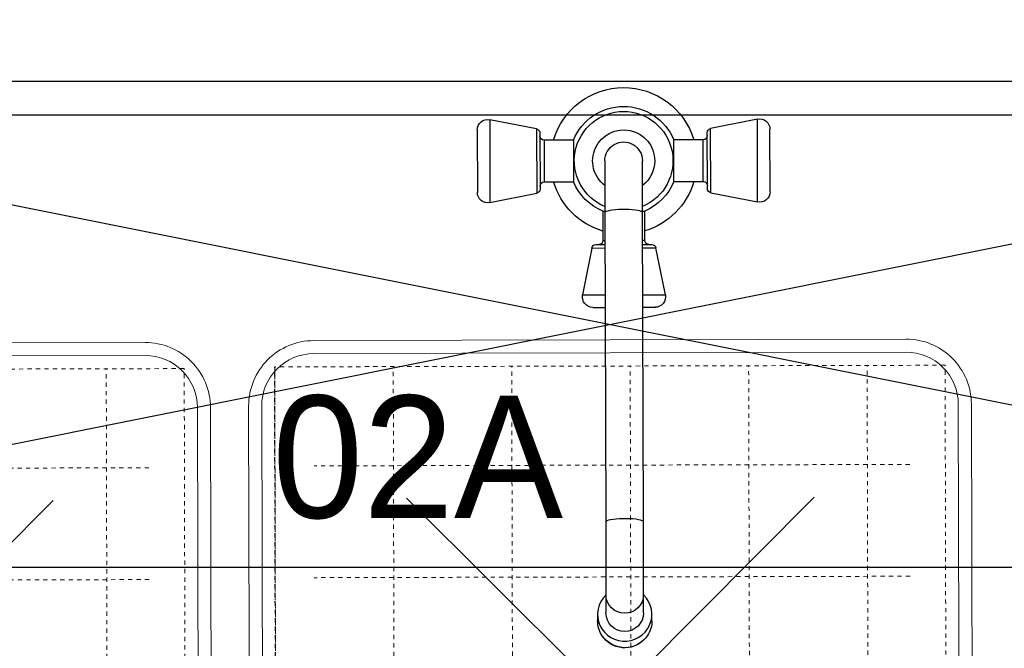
# Model space of a CAD drawing. Header units: inches. Extents: x 704 to 259546, y -107711 to 151004.
# Tile 25 of 256: x 127871 to 127894, y 19628 to 19642. Entities that reach past the tile are written whole.
import ezdxf
from ezdxf.enums import TextEntityAlignment as Align

# ---------------------------------------------------------------- set-up
doc = ezdxf.new("R2010")
doc.units = ezdxf.units.IN
doc.header["$MEASUREMENT"] = 0
doc.linetypes.add('AP0200000$0$AP0500G00$0$1', pattern=[0])
doc.linetypes.add('HIDDEN2', pattern=[0.1875, 0.125, -0.0625])
for name, color, linetype, lineweight in [('0-PIPE SUPPORT', 7, 'Continuous', 0), ('00-ABM  CWS', 200, 'AP0200000$0$AP0500G00$0$1', 0), ('00-GRIDTEXT', 1, 'Continuous', 13), ('EQUIPMENT', 3, 'Continuous', 25), ('PD_BRICK WALL_115', 134, 'Continuous', 30), ('PP-Waste Pipe', 3, 'Continuous', 25)]:
    doc.layers.add(name, color=color, linetype=linetype, lineweight=lineweight)
doc.layers.add('PP BALL VALVE', color=7, linetype='Continuous')
doc.styles.add('Arial', font='GOTHIC.TTF')
doc.styles.add('DIM_FONT', font='times.ttf', dxfattribs={"width": 0.8})

# ---------------------------------------------------------------- blocks, each defined once
blk = doc.blocks.new('SINK 510')
at = {"layer": 'EQUIPMENT', "color": 8, "lineweight": 0}
for p, q in [((168040.88, 33385.62), (168174.05, 33252.46)), ((168351.03, 33385.62), (168217.89, 33252.49)), ((168174.02, 33208.61), (168040.88, 33075.48)), ((168217.92, 33208.58), (168351.03, 33075.48))]:
    blk.add_line(p, q, dxfattribs=at)
at = {"layer": 'EQUIPMENT', "color": 8, "lineweight": 13}
blk.add_lwpolyline([(168421.34, 32955.56), (167970.55, 32955.56, -0.414214), (167920.96, 33005.15), (167920.96, 33455.95, -0.414214), (167970.55, 33505.54), (168421.34, 33505.54, -0.414214), (168470.96, 33455.93), (168470.96, 33005.18, -0.414214)], format="xyb", close=True, dxfattribs=at)
at = {"layer": 'EQUIPMENT', "color": 8, "lineweight": 0}
blk.add_lwpolyline([(168421.34, 32965.48), (167970.55, 32965.48, -0.414214), (167930.88, 33005.15), (167930.88, 33455.95, -0.414214), (167970.55, 33495.62), (168421.34, 33495.62, -0.414214), (168461.03, 33455.93), (168461.03, 33005.18, -0.414214)], format="xyb", close=True, dxfattribs=at)
at = {"layer": 'EQUIPMENT', "color": 8, "linetype": 'HIDDEN2', "lineweight": 0}
blk.add_lwpolyline([(167940.88, 33485.62), (167940.88, 32975.48), (168451.03, 32975.48), (168451.03, 33485.62)], close=True, dxfattribs=at)
for points in [[(168000.21, 33485.62), (168000.21, 32975.48)], [(168090.38, 33485.62), (168090.38, 32975.48)], [(168180.54, 33485.62), (168180.54, 32975.48)], [(168270.7, 33485.62), (168270.7, 32975.48)], [(168360.87, 33485.62), (168360.87, 32975.48)], [(167967.91, 33390.81), (168421.34, 33390.81)], [(167967.91, 33305.81), (168421.34, 33305.81)], [(167967.91, 33220.81), (168421.34, 33220.81)], [(167967.91, 33135.81), (168421.34, 33135.81)], [(167967.91, 33050.81), (168421.34, 33050.81)]]:
    blk.add_lwpolyline(points, dxfattribs=at)
at = {"layer": 'EQUIPMENT', "color": 8, "linetype": 'HIDDEN2'}
blk.add_lwpolyline([(168451.03, 33485.62), (168451.03, 32975.48)], dxfattribs=at)
at = {"layer": 'EQUIPMENT', "color": 8, "lineweight": 0}
for radius in [31.03, 26.35]:
    blk.add_circle((168195.98, 33230.52), radius, dxfattribs=at)
blk = doc.blocks.new('sfv')
at = {"layer": 'EQUIPMENT', "color": 8, "linetype": 'Continuous'}
for p, q in [((-10910.49, -25959.56), (-10910.49, -25955.65)), ((-10905.49, -25971.28), (-10905.49, -25960.42)), ((-10882.99, -25960.42), (-10882.99, -25971.28)), ((-10877.99, -25955.65), (-10877.99, -25959.56)), ((-10905.49, -26014.72), (-10905.49, -25971.28)), ((-10882.99, -25971.28), (-10882.99, -26014.72)), ((-10905.49, -26199.37), (-10905.49, -26014.72)), ((-10882.99, -26014.72), (-10882.99, -26199.37)), ((-10912.87, -26142.86), (-10905.49, -26142.86)), ((-10882.99, -26142.86), (-10875.61, -26142.86)), ((-10913.39, -26178.35), (-10919, -26150.34)), ((-10919, -26150.34), (-10905.49, -26150.34)), ((-10882.99, -26150.34), (-10869.49, -26150.34)), ((-10869.49, -26150.34), (-10875.09, -26178.35)), ((-10913.39, -26178.35), (-10905.49, -26178.35)), ((-10882.99, -26178.35), (-10875.09, -26178.35)), ((-10910.94, -26180.36), (-10905.49, -26180.36)), ((-10906.74, -26200.36), (-10906.74, -26182.86)), ((-10906.74, -26182.86), (-10905.49, -26182.86)), ((-10882.99, -26180.36), (-10877.54, -26180.36)), ((-10882.99, -26182.86), (-10881.74, -26182.86)), ((-10881.74, -26182.86), (-10881.74, -26200.36)), ((-10906.74, -26200.36), (-10905.49, -26200.36)), ((-10905.49, -26230.36), (-10905.49, -26199.37)), ((-10882.99, -26199.37), (-10882.99, -26230.36)), ((-10882.99, -26200.36), (-10881.74, -26200.36)), ((-10974.27, -26205.6), (-10946.25, -26211.21)), ((-10974.27, -26255.11), (-10974.27, -26205.6)), ((-10842.23, -26211.21), (-10814.22, -26205.6)), ((-10814.22, -26205.6), (-10814.22, -26255.11)), ((-10981.74, -26248.99), (-10981.74, -26211.73)), ((-10946.25, -26249.51), (-10946.25, -26211.21)), ((-10944.24, -26247.06), (-10944.24, -26213.66)), ((-10844.24, -26213.66), (-10844.24, -26247.06)), ((-10842.23, -26211.21), (-10842.23, -26249.51)), ((-10806.74, -26211.73), (-10806.74, -26248.99)), ((-10941.74, -26217.86), (-10924.24, -26217.86)), ((-10941.74, -26242.86), (-10941.74, -26217.86)), ((-10924.24, -26242.86), (-10924.24, -26217.86)), ((-10864.24, -26217.86), (-10846.74, -26217.86)), ((-10864.24, -26217.86), (-10864.24, -26242.86)), ((-10846.74, -26217.86), (-10846.74, -26242.86)), ((-10924.24, -26242.86), (-10941.74, -26242.86)), ((-10846.74, -26242.86), (-10864.24, -26242.86)), ((-10946.25, -26249.51), (-10974.27, -26255.11)), ((-10814.22, -26255.11), (-10842.23, -26249.51))]:
    blk.add_line(p, q, dxfattribs=at)
for points in [[(-10905.49, -25971.1), (-10905.51, -25971.09), (-10907.16, -25969.26), (-10908.52, -25967.2), (-10909.53, -25964.97), (-10910.19, -25962.6), (-10910.48, -25960.17), (-10910.38, -25957.72), (-10909.91, -25955.32), (-10909.07, -25953.01), (-10907.88, -25950.86), (-10906.37, -25948.91), (-10904.58, -25947.21), (-10902.54, -25945.8), (-10900.32, -25944.71), (-10897.94, -25943.97), (-10895.48, -25943.6), (-10893, -25943.6), (-10890.54, -25943.97), (-10888.17, -25944.71), (-10885.94, -25945.8), (-10883.9, -25947.21), (-10882.11, -25948.91), (-10880.6, -25950.86), (-10879.41, -25953.01), (-10878.57, -25955.32), (-10878.1, -25957.72), (-10878, -25960.17), (-10878.29, -25962.6), (-10878.95, -25964.97), (-10879.97, -25967.2), (-10881.32, -25969.26), (-10882.97, -25971.09), (-10882.99, -25971.1)], [(-10882.99, -26014.72), (-10883.18, -26015.08), (-10883.75, -26015.43), (-10884.68, -26015.75), (-10885.93, -26016.04), (-10887.46, -26016.28), (-10889.23, -26016.47), (-10891.16, -26016.6), (-10893.2, -26016.67), (-10895.28, -26016.67), (-10897.32, -26016.6), (-10899.26, -26016.47), (-10901.02, -26016.28), (-10902.55, -26016.04), (-10903.81, -26015.75), (-10904.73, -26015.43), (-10905.3, -26015.08), (-10905.49, -26014.72)], [(-10882.99, -26199.37), (-10883.18, -26199.73), (-10883.75, -26200.08), (-10884.68, -26200.4), (-10885.93, -26200.69), (-10887.46, -26200.93), (-10889.23, -26201.12), (-10891.16, -26201.25), (-10893.2, -26201.32), (-10895.28, -26201.32), (-10897.32, -26201.25), (-10899.26, -26201.12), (-10901.02, -26200.93), (-10902.55, -26200.69), (-10903.81, -26200.4), (-10904.73, -26200.08), (-10905.3, -26199.73), (-10905.49, -26199.37)]]:
    blk.add_lwpolyline(points, dxfattribs=at)
for centre, radius, start, end in [((-10894.24, -25956), 16.37, 33.48866, 145.49719), ((-10894.24, -25955.81), 16.24, 45.43296, 145.8895), ((-10894.65, -25955.66), 15.84, 145.68555, 179.95156), ((-10894.24, -25960.56), 11.25, 0.68507, 179.31493), ((-10893.82, -25955.66), 15.83, 0.02949, 33.29039), ((-10894.24, -25971.41), 11.25, 0.68507, 179.31493), ((-10912.87, -26149.11), 6.25, 90, 191.30993), ((-10875.61, -26149.11), 6.25, 348.69007, 90), ((-10910.94, -26177.86), 2.5, 191.30993, 270), ((-10877.54, -26177.86), 2.5, 270, 348.69007), ((-10909.24, -26182.86), 2.5, 0, 90), ((-10879.24, -26182.86), 2.5, 90, 180), ((-10894.24, -26230.36), 43.75, 106.60155, 163.39845), ((-10894.24, -26230.36), 43.75, 16.60155, 73.39845), ((-10894.24, -26230.36), 32.5, 112.61986, 157.38014), ((-10894.24, -26230.36), 32.5, 22.61986, 67.38014), ((-10975.49, -26211.73), 6.25, 78.69007, 180), ((-10894.24, -26230.36), 29.49, 112.42642, 270), ((-10894.24, -26230.36), 29.49, 270, 67.57358), ((-10812.99, -26211.73), 6.25, 0, 101.30993), ((-10946.74, -26213.66), 2.5, 0, 78.69007), ((-10841.74, -26213.66), 2.5, 101.30993, 180), ((-10941.74, -26215.36), 2.5, 180, 270), ((-10894.24, -26230.36), 18.54, 127.3515, 0), ((-10894.24, -26230.36), 18.54, 0, 52.6485), ((-10846.74, -26215.36), 2.5, 270, 0), ((-10894.24, -26230.36), 11.25, 180, 0), ((-10941.74, -26245.36), 2.5, 90, 180), ((-10894.24, -26230.36), 43.75, 196.60155, 343.39845), ((-10894.24, -26230.36), 32.5, 202.61986, 270), ((-10894.24, -26230.36), 32.5, 270, 337.38014), ((-10846.74, -26245.36), 2.5, 0, 90), ((-10975.49, -26248.99), 6.25, 180, 281.30993), ((-10946.74, -26247.06), 2.5, 281.30993, 0), ((-10841.74, -26247.06), 2.5, 180, 258.69007), ((-10812.99, -26248.99), 6.25, 258.69007, 0)]:
    blk.add_arc(centre, radius, start, end, dxfattribs=at)
blk = doc.blocks.new('A$C40DC2A97')
at = {"layer": 'EQUIPMENT', "color": 8}
for p, q in [((929.72, 0), (2428.45, -300)), ((929.72, -300), (2428.45, 0))]:
    blk.add_line(p, q, dxfattribs=at)
for points in [[(929.72, -300), (2428.45, -300), (2428.45, 0), (929.72, 0)], [(2428.45, -695.56), (2428.45, 0), (929.72, 0), (929.72, -695.56)], [(2407.71, -674.92), (2407.81, -20.75), (950.47, -20.64), (950.36, -674.82)]]:
    blk.add_lwpolyline(points, close=True, dxfattribs=at)
for name, p, xscale, yscale, zscale, rotation in [('sfv', (13026.21, -27162.14), -1.034709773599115, 1.034709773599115, 1.034709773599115, 180.139873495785), ('SINK 510', (137838.47, 26955.57), 0.8127174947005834, 0.8127174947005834, 0.8127174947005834, 180.1398734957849), ('SINK 510', (138309.08, 26957.64), 0.8127174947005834, 0.8127174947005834, 0.8127174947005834, 180.1398734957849)]:
    blk.add_blockref(name, p, dxfattribs=dict(at, xscale=xscale, yscale=yscale, zscale=zscale, rotation=rotation))
at = {"layer": '00-GRIDTEXT', "color": 8, "ltscale": 50, "style": 'Arial'}
blk.add_text('02A', height=75.583, rotation=0.00064, dxfattribs=at).set_placement((1560.19, -231.77), align=Align.MIDDLE_CENTER)
blk = doc.blocks.new('BASEMENT')
at = {"layer": 'PD_BRICK WALL_115', "color": 8, "lineweight": 30}
blk.add_line((127959.35, 19640.932), (127820.85, 19640.932), dxfattribs=at)
at = {"layer": 'EQUIPMENT', "color": 8, "xscale": 0.03817055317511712, "yscale": 0.03817055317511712, "zscale": 0.03817055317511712}
blk.add_blockref('A$C40DC2A97', (127820.85, 19640.932), dxfattribs=at)
blk = doc.blocks.new('zw$F51A')
at = {"layer": '00-ABM  CWS', "color": 20, "lineweight": -3, "insert": (-1356.29, -635.584), "char_height": 125, "attachment_point": 1, "style": 'DIM_FONT'}
blk.add_mtext_dynamic_manual_height_columns('\\pi297.92;WATER METER DETAIL "A" \\P\\pi686.6;ENLARGE VIEW', width=2480.25869, gutter_width=750, heights=[0], dxfattribs=at)

msp = doc.modelspace()

# ---------------------------------------------------------------- linework, layer by layer
at = {"layer": 'PP BALL VALVE', "lineweight": 53}
msp.add_circle((130061.482, 21646.646), 129357.588, dxfattribs=at)

# ---------------------------------------------------------------- block references
at = {"layer": '0-PIPE SUPPORT', "lineweight": 53}
msp.add_blockref('BASEMENT', (0, 0), dxfattribs=at)
at = {"layer": 'PP-Waste Pipe', "ltscale": 0.25}
msp.add_blockref('zw$F51A', (122307.368, 20300.104), dxfattribs=at)

doc.saveas('drawing.dxf')
